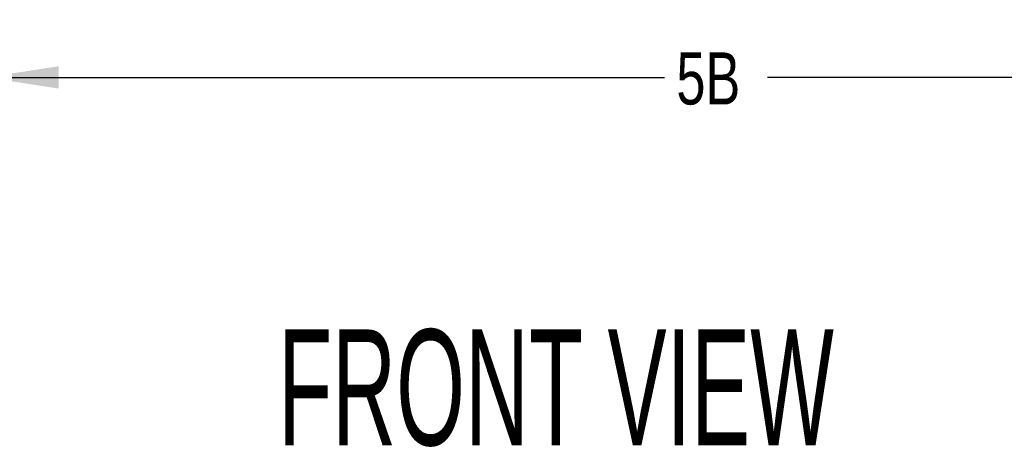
# Model space of a CAD drawing. Header units: inches. Extents: x 36 to 211, y 21 to 146.
# Tile 2 of 52: x 65 to 93, y 21 to 33. Entities that reach past the tile are written whole.
import ezdxf

# ---------------------------------------------------------------- set-up
doc = ezdxf.new("R2010")
doc.units = ezdxf.units.IN
doc.header["$LTSCALE"] = 16
doc.header["$MEASUREMENT"] = 0
doc.layers.add('FORMAT', color=7, linetype='Continuous')
doc.styles.add('SLDTEXTSTYLE0', font='TXT', dxfattribs={"width": 0.75})
doc.styles.add('SLDTEXTSTYLE1', font='TXT', dxfattribs={"width": 0.571429})
doc.dimstyles.new('SLDDIMSTYLE1', dxfattribs={"dimtxt": 1.5, "dimasz": 2.08, "dimexe": 0, "dimexo": 0.0625, "dimgap": 0.375, "dimtad": 0, "dimtih": 1, "dimtoh": 1, "dimdec": 0, "dimrnd": 1e-09, "dimzin": 12, "dimdsep": 46, "dimlunit": 5, "dimtxsty": 'SLDTEXTSTYLE0', "dimsah": 1, "dimcen": 0.09, "dimadec": 0, "dimazin": 3, "dimtfac": 1, "dimtdec": 0, "dimtofl": 0, "dimtmove": 0, "dimatfit": 3, "dimfxl": 0, "dimfrac": 2, "dimtolj": 1, "dimtzin": 12, "dimarcsym": 0})

# ---------------------------------------------------------------- blocks, each defined once
blk = doc.blocks.new('_D_3')
at = {"layer": 'FORMAT'}
for p, q in [((64.202, 44.232), (64.202, 29.743)), ((106.202, 44.232), (106.202, 29.743)), ((64.202, 31.743), (83.72, 31.743)), ((106.202, 31.743), (86.684, 31.743))]:
    blk.add_line(p, q, dxfattribs=at)
for points in [[(64.202, 31.743), (66.282, 31.423), (66.282, 32.063)], [(106.202, 31.743), (104.122, 32.063), (104.122, 31.423)]]:
    blk.add_solid(points, dxfattribs=at)
at = {"layer": 'FORMAT', "insert": (84.061, 32.464), "char_height": 1.5, "attachment_point": 1, "style": 'SLDTEXTSTYLE0'}
blk.add_mtext('5B', dxfattribs=at)

msp = doc.modelspace()

# ---------------------------------------------------------------- texts
at = {"layer": 'FORMAT', "insert": (72.602, 24.488), "char_height": 3.33333, "attachment_point": 1, "style": 'SLDTEXTSTYLE1'}
msp.add_mtext('FRONT VIEW                                                PROFILE VIEW', dxfattribs=at)

# ---------------------------------------------------------------- dimensions: what is measured, and where the dimension line sits
at = {"layer": 'FORMAT'}
dim = msp.add_linear_dim(base=(106.202, 31.743), p1=(64.202, 45.032), p2=(106.202, 45.032), text='5B', dimstyle='SLDDIMSTYLE1', dxfattribs=at)
dim.commit()
dim.dimension.update_dxf_attribs({"geometry": '_D_3', "text_midpoint": (85.202, 31.743), "dimtype": 160})

doc.saveas('drawing.dxf')
